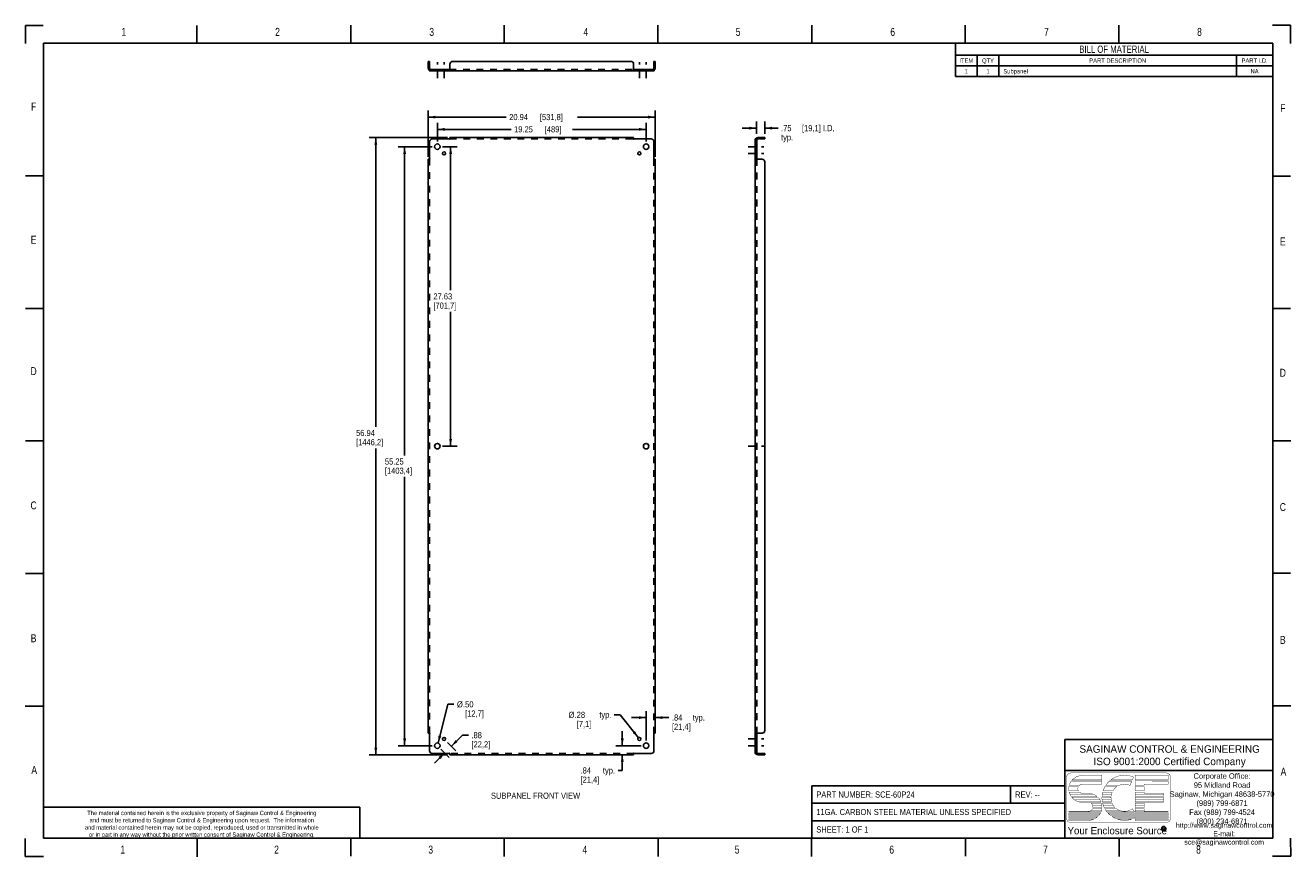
# Model space of a CAD drawing. Extents: x -2 to 115, y -2 to 75.
import ezdxf
from ezdxf.enums import TextEntityAlignment as Align

# ---------------------------------------------------------------- set-up
doc = ezdxf.new("R2010")
doc.units = 0
doc.header["$LTSCALE"] = 6.233333
doc.header["$MEASUREMENT"] = 0
doc.linetypes.add('DASHED', pattern=[0.2, 0.1, -0.1])
doc.linetypes.add('HIDDEN', pattern=[0.2, 0.1, -0.1])
doc.layers.get('0').update_dxf_attribs({"linetype": 'CONTINUOUS'})
doc.layers.add('DEFAULT_2', color=8, linetype='HIDDEN')
doc.styles.get("Standard").update_dxf_attribs({"font": 'txt', "width": 0.8})
doc.styles.add('TEXTSTYLE_1', font='BLUPRNT.TTF')
doc.styles.add('TEXTSTYLE_2', font='BLUPRNT.TTF')
doc.styles.add('TEXTSTYLE_3', font='BLUPRNTB.TTF')
doc.dimstyles.new('DIMSTYLE_1', dxfattribs={"dimtxt": 0.566667, "dimasz": 0.666667, "dimexe": 0.18, "dimexo": 0.0625, "dimgap": 0.09, "dimtad": 0, "dimtih": 1, "dimtoh": 1, "dimzin": 4, "dimtxsty": 'STANDARD', "dimblk": '_FILLED', "dimblk1": '_FILLED', "dimblk2": '_FILLED', "dimcen": 0.09, "dimazin": 3, "dimtfac": 1, "dimtofl": 0, "dimtmove": 0, "dimatfit": 3, "dimtolj": 1, "dimtzin": 4})
doc.dimstyles.new('DIMSTYLE_2', dxfattribs={"dimtxt": 0.566667, "dimasz": 0.666667, "dimexe": 0.18, "dimexo": 0.0625, "dimgap": 0.09, "dimtad": 0, "dimtih": 1, "dimtoh": 1, "dimzin": 4, "dimtxsty": 'STANDARD', "dimblk": '_FILLED', "dimblk1": '_FILLED', "dimblk2": '_FILLED', "dimcen": 0.09, "dimazin": 3, "dimtfac": 1, "dimtofl": 0, "dimtmove": 0, "dimatfit": 3, "dimtolj": 1, "dimtzin": 4})

# ---------------------------------------------------------------- blocks, each defined once
blk = doc.blocks.new('_FILLED')
at = {"color": 0, "linetype": 'BYBLOCK'}
blk.add_solid([(0, 0), (-1, 0.2), (-1, -0.2)], dxfattribs=at)
blk = doc.blocks.new('*D0')
at = {"color": 2, "linetype": 'CONTINUOUS'}
for p, q in [((36.77, 63.79), (38.13, 63.79)), ((37.53, 63.79), (37.53, 50.55)), ((37.53, 36.17), (37.53, 48.56)), ((36.77, 36.17), (38.13, 36.17))]:
    blk.add_line(p, q, dxfattribs=at)
at = {"color": 2, "linetype": 'CONTINUOUS', "xscale": 0.6666666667, "yscale": 0.6666666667, "zscale": 0.6666666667}
for p, rotation in [((37.53, 63.79), 90), ((37.53, 36.17), 270)]:
    blk.add_blockref('_FILLED', p, dxfattribs=dict(at, rotation=rotation))
at = {"color": 2, "linetype": 'CONTINUOUS', "width": 0.8}
for s, p in [('27.63', (35.94, 49.7)), ('[701,7]', (35.94, 48.85))]:
    blk.add_text(s, height=0.567, dxfattribs=at).set_placement(p)
blk = doc.blocks.new('*D1')
at = {"color": 2, "linetype": 'CONTINUOUS'}
for p, q in [((36.31, 64.26), (36.31, 65.99)), ((36.31, 65.39), (43.1, 65.39)), ((55.56, 65.39), (48.76, 65.39)), ((55.56, 64.26), (55.56, 65.99))]:
    blk.add_line(p, q, dxfattribs=at)
at = {"color": 2, "linetype": 'CONTINUOUS', "xscale": 0.6666666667, "yscale": 0.6666666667, "zscale": 0.6666666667, "rotation": 180}
blk.add_blockref('_FILLED', (36.31, 65.39), dxfattribs=at)
at = {"color": 2, "linetype": 'CONTINUOUS', "xscale": 0.6666666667, "yscale": 0.6666666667, "zscale": 0.6666666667}
blk.add_blockref('_FILLED', (55.56, 65.39), dxfattribs=at)
at = {"color": 2, "linetype": 'CONTINUOUS', "width": 0.8}
for s, p in [('19.25', (43.38, 65.11)), ('[489]', (46.21, 65.11))]:
    blk.add_text(s, height=0.567, dxfattribs=at).set_placement(p)
blk = doc.blocks.new('*D2')
at = {"color": 2, "linetype": 'CONTINUOUS'}
for p, q in [((35.46, 62.85), (35.46, 67.12)), ((35.46, 66.52), (42.64, 66.52)), ((56.4, 66.52), (49.22, 66.52)), ((56.4, 62.85), (56.4, 67.12))]:
    blk.add_line(p, q, dxfattribs=at)
at = {"color": 2, "linetype": 'CONTINUOUS', "xscale": 0.6666666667, "yscale": 0.6666666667, "zscale": 0.6666666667, "rotation": 180}
blk.add_blockref('_FILLED', (35.46, 66.52), dxfattribs=at)
at = {"color": 2, "linetype": 'CONTINUOUS', "xscale": 0.6666666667, "yscale": 0.6666666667, "zscale": 0.6666666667}
blk.add_blockref('_FILLED', (56.4, 66.52), dxfattribs=at)
at = {"color": 2, "linetype": 'CONTINUOUS', "width": 0.8}
for s, p in [('20.94', (42.93, 66.24)), ('[531,8]', (45.76, 66.24))]:
    blk.add_text(s, height=0.567, dxfattribs=at).set_placement(p)
blk = doc.blocks.new('*D3')
at = {"color": 2, "linetype": 'CONTINUOUS'}
for p, q in [((35.84, 63.79), (32.69, 63.79)), ((33.29, 63.79), (33.29, 35.32)), ((33.29, 8.54), (33.29, 33.34)), ((35.84, 8.54), (32.69, 8.54))]:
    blk.add_line(p, q, dxfattribs=at)
at = {"color": 2, "linetype": 'CONTINUOUS', "xscale": 0.6666666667, "yscale": 0.6666666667, "zscale": 0.6666666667}
for p, rotation in [((33.29, 63.79), 90), ((33.29, 8.54), 270)]:
    blk.add_blockref('_FILLED', p, dxfattribs=dict(at, rotation=rotation))
at = {"color": 2, "linetype": 'CONTINUOUS', "width": 0.8}
for s, p in [('55.25', (31.47, 34.47)), ('[1403,4]', (31.47, 33.62))]:
    blk.add_text(s, height=0.567, dxfattribs=at).set_placement(p)
blk = doc.blocks.new('*D4')
at = {"color": 2, "linetype": 'CONTINUOUS'}
for p, q in [((37.24, 64.63), (30.03, 64.63)), ((30.63, 64.63), (30.63, 37.95)), ((30.63, 7.7), (30.63, 35.96)), ((37.24, 7.7), (30.03, 7.7))]:
    blk.add_line(p, q, dxfattribs=at)
at = {"color": 2, "linetype": 'CONTINUOUS', "xscale": 0.6666666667, "yscale": 0.6666666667, "zscale": 0.6666666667}
for p, rotation in [((30.63, 64.63), 90), ((30.63, 7.7), 270)]:
    blk.add_blockref('_FILLED', p, dxfattribs=dict(at, rotation=rotation))
at = {"color": 2, "linetype": 'CONTINUOUS', "width": 0.8}
for s, p in [('56.94', (28.81, 37.1)), ('[1446,2]', (28.81, 36.25))]:
    blk.add_text(s, height=0.567, dxfattribs=at).set_placement(p)
blk = doc.blocks.new('*D5')
at = {"color": 2, "linetype": 'CONTINUOUS'}
for p, q in [((36.37, 8.78), (37.27, 12.36)), ((37.27, 12.36), (37.82, 12.36))]:
    blk.add_line(p, q, dxfattribs=at)
at = {"color": 2, "linetype": 'CONTINUOUS', "xscale": 0.6666666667, "yscale": 0.6666666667, "zscale": 0.6666666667, "rotation": 255.7731157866}
blk.add_blockref('_FILLED', (36.37, 8.78), dxfattribs=at)
at = {"color": 2, "linetype": 'CONTINUOUS'}
for s, width, p in [('%%c.50', 0.933333, (38.11, 12.07)), ('[12,7]', 0.8, (38.86, 11.22))]:
    blk.add_text(s, height=0.567, dxfattribs=dict(at, width=width)).set_placement(p)
blk = doc.blocks.new('*D6')
at = {"color": 2, "linetype": 'CONTINUOUS'}
for p, q in [((37.6, 8.49), (38.62, 9.51)), ((38.62, 9.51), (39.17, 9.51)), ((36.64, 8.21), (37.4, 7.44)), ((37.25, 8.83), (38.02, 8.06)), ((36.98, 7.87), (36.04, 6.93))]:
    blk.add_line(p, q, dxfattribs=at)
at = {"color": 2, "linetype": 'CONTINUOUS', "xscale": 0.6666666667, "yscale": 0.6666666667, "zscale": 0.6666666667}
for p, rotation in [((37.6, 8.49), 225), ((36.98, 7.87), 45)]:
    blk.add_blockref('_FILLED', p, dxfattribs=dict(at, rotation=rotation))
at = {"color": 2, "linetype": 'CONTINUOUS', "width": 0.8}
for s, p in [('.88', (39.45, 9.23)), ('[22,2]', (39.45, 8.38))]:
    blk.add_text(s, height=0.567, dxfattribs=at).set_placement(p)
blk = doc.blocks.new('*D7')
at = {"color": 2, "linetype": 'CONTINUOUS'}
for p, q in [((53.17, 11.38), (52.62, 11.38)), ((54.85, 9.27), (53.17, 11.38))]:
    blk.add_line(p, q, dxfattribs=at)
at = {"color": 2, "linetype": 'CONTINUOUS', "xscale": 0.6666666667, "yscale": 0.6666666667, "zscale": 0.6666666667, "rotation": 308.5215845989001}
blk.add_blockref('_FILLED', (54.85, 9.27), dxfattribs=at)
at = {"color": 2, "linetype": 'CONTINUOUS'}
for s, width, p in [('%%c.28', 0.933333, (48.4, 11.1)), ('[7,1]', 0.8, (49.16, 10.25))]:
    blk.add_text(s, height=0.567, dxfattribs=dict(at, width=width)).set_placement(p)
blk = doc.blocks.new('*D8')
at = {"color": 2, "linetype": 'CONTINUOUS'}
for p, q in [((53.36, 8.54), (53.36, 9.87)), ((55.09, 8.54), (52.76, 8.54)), ((53.68, 7.7), (52.76, 7.7)), ((53.36, 7.7), (53.36, 6.26)), ((53.36, 6.26), (52.97, 6.26))]:
    blk.add_line(p, q, dxfattribs=at)
at = {"color": 2, "linetype": 'CONTINUOUS', "xscale": 0.6666666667, "yscale": 0.6666666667, "zscale": 0.6666666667}
for p, rotation in [((53.36, 8.54), 270), ((53.36, 7.7), 90)]:
    blk.add_blockref('_FILLED', p, dxfattribs=dict(at, rotation=rotation))
at = {"color": 2, "linetype": 'CONTINUOUS', "width": 0.8}
for s, p in [('.84', (49.51, 5.97)), ('[21,4]', (49.51, 5.12))]:
    blk.add_text(s, height=0.567, dxfattribs=at).set_placement(p)
blk = doc.blocks.new('*D9')
at = {"color": 2, "linetype": 'CONTINUOUS'}
for p, q in [((55.56, 9.01), (55.56, 11.73)), ((56.4, 10.41), (56.4, 11.73)), ((55.56, 11.13), (54.22, 11.13)), ((56.4, 11.13), (57.66, 11.13))]:
    blk.add_line(p, q, dxfattribs=at)
at = {"color": 2, "linetype": 'CONTINUOUS', "xscale": 0.6666666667, "yscale": 0.6666666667, "zscale": 0.6666666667}
blk.add_blockref('_FILLED', (55.56, 11.13), dxfattribs=at)
at = {"color": 2, "linetype": 'CONTINUOUS', "xscale": 0.6666666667, "yscale": 0.6666666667, "zscale": 0.6666666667, "rotation": 180}
blk.add_blockref('_FILLED', (56.4, 11.13), dxfattribs=at)
at = {"color": 2, "linetype": 'CONTINUOUS', "width": 0.8}
for s, p in [('.84', (57.94, 10.85)), ('[21,4]', (57.94, 10))]:
    blk.add_text(s, height=0.567, dxfattribs=at).set_placement(p)
blk = doc.blocks.new('*D10')
at = {"color": 2, "linetype": 'CONTINUOUS'}
for p, q in [((65.75, 65.5), (64.42, 65.5)), ((65.75, 64.98), (65.75, 66.1)), ((66.5, 64.98), (66.5, 66.1)), ((66.5, 65.5), (67.72, 65.5))]:
    blk.add_line(p, q, dxfattribs=at)
at = {"color": 2, "linetype": 'CONTINUOUS', "xscale": 0.6666666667, "yscale": 0.6666666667, "zscale": 0.6666666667}
blk.add_blockref('_FILLED', (65.75, 65.5), dxfattribs=at)
at = {"color": 2, "linetype": 'CONTINUOUS', "xscale": 0.6666666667, "yscale": 0.6666666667, "zscale": 0.6666666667, "rotation": 180}
blk.add_blockref('_FILLED', (66.5, 65.5), dxfattribs=at)
at = {"color": 2, "linetype": 'CONTINUOUS', "width": 0.8}
for s, height, p in [('.75', 0.567, (68, 65.22)), ('[19,1] I.D.', 0.5667, (69.93, 65.22)), ('typ.', 0.567, (68, 64.37))]:
    blk.add_text(s, height=height, dxfattribs=at).set_placement(p)

msp = doc.modelspace()

# ---------------------------------------------------------------- hatches: boundary and pattern name
at = {"linetype": 'CONTINUOUS'}
h = msp.add_hatch(color=2, dxfattribs=at)
edge = h.paths.add_edge_path()
edge.add_arc((103.294, 0.895), 0.195, 0, 360)
edge = h.paths.add_edge_path()
edge.add_arc((103.294, 0.895), 0.161, 0, 360)

# ---------------------------------------------------------------- linework, layer by layer
at = {"color": 7, "linetype": 'CONTINUOUS'}
for p, q in [((-1.677, 73.319), (-1.677, 74.982)), ((-1.677, 74.982), (-0.029, 74.982)), ((14.137, 73.307), (14.137, 74.984)), ((28.332, 73.331), (28.332, 74.985)), ((42.467, 73.319), (42.467, 74.985)), ((56.636, 73.322), (56.636, 74.986)), ((70.833, 73.333), (70.833, 74.986)), ((84.962, 73.333), (84.962, 74.986)), ((99.152, 73.317), (99.152, 74.987)), ((114.986, 74.987), (113.323, 74.987)), ((114.986, 73.324), (114.986, 74.987)), ((0, 0), (0, 73.333)), ((0, 73.333), (113.333, 73.333)), ((113.333, 0), (113.333, 73.333)), ((35.587, 71.66), (35.462, 71.66)), ((35.587, 71.022), (35.587, 71.66)), ((56.274, 71.66), (56.399, 71.66)), ((56.274, 71.022), (56.274, 71.66)), ((35.548, 70.839), (35.571, 70.867)), ((35.587, 70.91), (35.587, 70.785)), ((35.587, 70.91), (37.426, 70.91)), ((37.434, 70.914), (37.426, 70.91)), ((37.426, 70.91), (37.426, 70.785)), ((54.427, 70.914), (54.435, 70.91)), ((54.435, 70.91), (56.274, 70.91)), ((54.435, 70.91), (54.435, 70.785)), ((56.274, 70.91), (56.274, 70.785)), ((56.313, 70.839), (56.289, 70.868)), ((65.751, 64.51), (65.626, 64.51)), ((65.68, 64.549), (65.708, 64.526)), ((65.751, 62.67), (65.751, 64.51)), ((65.863, 64.51), (66.501, 64.51)), ((66.501, 64.51), (66.501, 64.635)), ((65.751, 62.67), (65.626, 62.67)), ((65.754, 62.663), (65.751, 62.67)), ((-0.004, 61.11), (-1.667, 61.11)), ((113.317, 61.08), (114.98, 61.08)), ((-0.015, 48.875), (-1.678, 48.875)), ((113.326, 48.872), (114.989, 48.872)), ((-0.01, 36.663), (-1.673, 36.663)), ((113.33, 36.653), (114.993, 36.653)), ((-0.007, 24.433), (-1.67, 24.433)), ((113.325, 24.441), (114.988, 24.441)), ((-0.026, 12.199), (-1.689, 12.199)), ((113.331, 12.216), (114.994, 12.216)), ((65.751, 9.662), (65.626, 9.662)), ((65.754, 9.669), (65.751, 9.662)), ((65.751, 7.822), (65.751, 9.662)), ((65.751, 7.822), (65.626, 7.822)), ((65.68, 7.784), (65.708, 7.807)), ((65.863, 7.822), (66.501, 7.822)), ((66.501, 7.822), (66.501, 7.697)), ((0, 0), (113.333, 0)), ((-1.689, -0.022), (-1.689, -1.685)), ((14.143, -0.037), (14.143, -1.7)), ((28.313, -0.002), (28.313, -1.665)), ((42.47, -0.029), (42.47, -1.692)), ((56.661, -0.027), (56.661, -1.69)), ((70.822, -0.011), (70.822, -1.674)), ((84.992, -0.003), (84.992, -1.666)), ((99.164, -0.006), (99.164, -1.669)), ((114.993, -1.664), (114.988, -0.003)), ((-0.026, -1.685), (-1.689, -1.685)), ((113.33, -1.664), (114.993, -1.664))]:
    msp.add_line(p, q, dxfattribs=at)
at = {"color": 2, "linetype": 'CONTINUOUS'}
for p, q in [((113.333, 73.333), (84.083, 73.333)), ((84.083, 73.333), (84.083, 70.25)), ((113.333, 73.333), (113.333, 70.25)), ((113.333, 72.227), (84.083, 72.227)), ((113.333, 71.237), (84.083, 71.237)), ((86.083, 72.227), (86.083, 70.25)), ((88.083, 72.227), (88.083, 70.25)), ((110, 72.227), (110, 70.25)), ((113.333, 70.25), (84.083, 70.25)), ((113.333, 9.115), (94.167, 9.115)), ((94.167, 0), (94.167, 9.115)), ((113.333, 0), (113.333, 9.115)), ((113.333, 6.25), (94.167, 6.25)), ((94.167, 4.841), (70.833, 4.841)), ((70.833, 0), (70.833, 4.841)), ((89.167, 3.228), (89.167, 4.841)), ((94.167, 0), (94.167, 4.841)), ((29.167, 2.867), (0, 2.867)), ((0, 0), (0, 2.867)), ((29.167, 0), (29.167, 2.867)), ((94.167, 3.228), (70.833, 3.228)), ((94.167, 1.613), (70.833, 1.613)), ((29.167, 0), (0, 0)), ((94.167, 0), (70.833, 0)), ((113.333, 0), (94.167, 0))]:
    msp.add_line(p, q, dxfattribs=at)
at = {"color": 3, "linetype": 'CONTINUOUS'}
for p, q in [((35.462, 71.022), (35.462, 71.66)), ((37.462, 71.41), (37.462, 70.839)), ((54.149, 71.66), (37.712, 71.66)), ((54.399, 70.839), (54.399, 71.41)), ((56.399, 71.66), (56.399, 71.022)), ((35.587, 70.785), (56.274, 70.785)), ((37.437, 70.791), (37.426, 70.785)), ((54.424, 70.791), (54.435, 70.785)), ((35.587, 64.26), (35.587, 62.67)), ((37.426, 64.51), (35.837, 64.51)), ((37.462, 64.635), (37.462, 64.549)), ((37.462, 64.635), (54.399, 64.635)), ((54.399, 64.635), (54.399, 64.549)), ((56.024, 64.51), (54.435, 64.51)), ((56.274, 62.67), (56.274, 64.26)), ((65.626, 7.822), (65.626, 64.51)), ((65.863, 64.635), (66.501, 64.635)), ((35.462, 9.697), (35.462, 62.635)), ((35.462, 62.635), (35.548, 62.635)), ((56.399, 62.635), (56.313, 62.635)), ((56.399, 62.635), (56.399, 9.697)), ((65.632, 62.66), (65.626, 62.67)), ((66.251, 62.635), (65.68, 62.635)), ((66.501, 9.947), (66.501, 62.385)), ((35.462, 9.697), (35.548, 9.697)), ((35.587, 9.662), (35.587, 8.072)), ((56.274, 8.072), (56.274, 9.662)), ((56.399, 9.697), (56.313, 9.697)), ((65.632, 9.673), (65.626, 9.662)), ((65.68, 9.697), (66.251, 9.697)), ((35.837, 7.822), (37.426, 7.822)), ((37.462, 7.697), (37.462, 7.784)), ((54.399, 7.697), (37.462, 7.697)), ((54.399, 7.697), (54.399, 7.784)), ((54.435, 7.822), (56.024, 7.822)), ((66.501, 7.697), (65.863, 7.697))]:
    msp.add_line(p, q, dxfattribs=at)
at = {"color": 2, "linetype": 'DASHED'}
for p, q in [((36.305, 70.119), (36.305, 71.577)), ((36.924, 70.119), (36.924, 71.577)), ((54.937, 70.119), (54.937, 71.577)), ((55.555, 70.119), (55.555, 71.577)), ((64.959, 63.791), (66.417, 63.791)), ((64.959, 63.172), (66.417, 63.172)), ((64.959, 36.166), (66.417, 36.166)), ((64.959, 9.16), (66.417, 9.16)), ((64.959, 8.541), (66.417, 8.541))]:
    msp.add_line(p, q, dxfattribs=at)
at = {"color": 8, "linetype": 'HIDDEN'}
for p, q in [((36.055, 70.91), (36.055, 70.785)), ((36.055, 70.91), (36.555, 70.91)), ((36.555, 70.91), (36.555, 70.785)), ((36.784, 70.91), (36.784, 70.785)), ((36.784, 70.91), (37.065, 70.91)), ((37.065, 70.91), (37.065, 70.785)), ((54.796, 70.91), (55.077, 70.91)), ((54.796, 70.91), (54.796, 70.785)), ((55.077, 70.91), (55.077, 70.785)), ((55.305, 70.91), (55.805, 70.91)), ((55.305, 70.91), (55.305, 70.785)), ((55.805, 70.91), (55.805, 70.785)), ((65.751, 64.041), (65.626, 64.041)), ((65.751, 63.541), (65.626, 63.541)), ((65.751, 63.313), (65.626, 63.313)), ((65.751, 63.032), (65.626, 63.032)), ((65.751, 64.041), (65.751, 63.541)), ((65.751, 63.313), (65.751, 63.032)), ((65.751, 36.416), (65.626, 36.416)), ((65.751, 36.416), (65.751, 35.916)), ((65.751, 35.916), (65.626, 35.916)), ((65.751, 9.3), (65.626, 9.3)), ((65.751, 9.019), (65.626, 9.019)), ((65.751, 8.791), (65.626, 8.791)), ((65.751, 8.291), (65.626, 8.291)), ((65.751, 9.3), (65.751, 9.02)), ((65.751, 8.791), (65.751, 8.291))]:
    msp.add_line(p, q, dxfattribs=at)
at = {"linetype": 'HIDDEN'}
for p, q in [((36.055, 70.785), (36.555, 70.785)), ((36.784, 70.785), (37.065, 70.785)), ((54.796, 70.785), (55.077, 70.785)), ((55.305, 70.785), (55.805, 70.785)), ((65.626, 64.041), (65.626, 63.541)), ((65.626, 63.313), (65.626, 63.032)), ((65.626, 36.416), (65.626, 35.916)), ((65.626, 9.3), (65.626, 9.02)), ((65.626, 8.791), (65.626, 8.291))]:
    msp.add_line(p, q, dxfattribs=at)
at = {"color": 3, "linetype": 'CONTINUOUS'}
for points in [[(35.548, 70.839), (35.56, 70.823), (35.568, 70.805), (35.576, 70.791)], [(37.462, 70.839), (37.453, 70.823), (37.445, 70.805), (37.437, 70.791)], [(54.399, 70.839), (54.408, 70.823), (54.416, 70.805), (54.424, 70.791)], [(56.313, 70.839), (56.301, 70.823), (56.293, 70.805), (56.285, 70.791)], [(37.462, 64.549), (37.453, 64.537), (37.445, 64.529), (37.437, 64.521), (37.426, 64.51)], [(54.399, 64.549), (54.408, 64.537), (54.416, 64.529), (54.424, 64.521), (54.435, 64.51)], [(65.68, 64.549), (65.664, 64.537), (65.646, 64.529), (65.632, 64.521)], [(35.548, 62.635), (35.56, 62.644), (35.568, 62.652), (35.576, 62.66), (35.587, 62.67)], [(56.313, 62.635), (56.301, 62.644), (56.293, 62.652), (56.285, 62.66), (56.274, 62.67)], [(65.68, 62.635), (65.664, 62.644), (65.646, 62.652), (65.632, 62.66)], [(35.548, 9.697), (35.56, 9.688), (35.568, 9.681), (35.576, 9.673), (35.587, 9.662)], [(56.313, 9.697), (56.301, 9.688), (56.293, 9.681), (56.285, 9.673), (56.274, 9.662)], [(65.68, 9.697), (65.664, 9.688), (65.646, 9.681), (65.632, 9.673)], [(37.462, 7.784), (37.453, 7.795), (37.445, 7.803), (37.437, 7.812), (37.426, 7.822)], [(54.399, 7.784), (54.408, 7.795), (54.416, 7.803), (54.424, 7.812), (54.435, 7.822)], [(65.68, 7.784), (65.664, 7.795), (65.646, 7.803), (65.632, 7.812)]]:
    msp.add_lwpolyline(points, dxfattribs=at)
at = {"color": 7, "linetype": 'CONTINUOUS'}
for points in [[(35.628, 70.936), (35.623, 70.935), (35.615, 70.929), (35.607, 70.922), (35.597, 70.914)], [(37.462, 70.936), (37.452, 70.935), (37.445, 70.929), (37.44, 70.922), (37.434, 70.914)], [(54.399, 70.936), (54.408, 70.935), (54.415, 70.929), (54.421, 70.922), (54.427, 70.914)], [(56.233, 70.936), (56.238, 70.935), (56.246, 70.929), (56.254, 70.922), (56.264, 70.914)], [(65.776, 64.469), (65.776, 64.474), (65.77, 64.481), (65.762, 64.49), (65.754, 64.5)], [(65.776, 62.635), (65.776, 62.644), (65.77, 62.651), (65.762, 62.657), (65.754, 62.663)], [(65.776, 9.697), (65.776, 9.688), (65.77, 9.681), (65.762, 9.675), (65.754, 9.669)], [(65.776, 7.863), (65.776, 7.858), (65.77, 7.851), (65.762, 7.843), (65.754, 7.833)]]:
    msp.add_lwpolyline(points, dxfattribs=at)
at = {"color": 2, "linetype": 'CONTINUOUS', "const_width": 0.0333}
for points in [[(94.742, 6.025, 0.414214), (94.325, 5.608)], [(103.909, 5.608, 0.415492), (103.492, 6.025)], [(94.551, 4.773, 0.081879), (94.55, 4.366)], [(94.759, 5.283, 0.090232), (94.573, 4.876)], [(95.422, 4.773, 0.260579), (95.418, 4.366)], [(95.784, 4.983, 0.185008), (95.505, 4.876)], [(97.868, 4.773, 0.053498), (97.689, 4.366)], [(98.281, 5.283, 0.064617), (97.932, 4.876)], [(100.501, 5.645, 0.272068), (98.406, 5.386)], [(98.98, 4.773, 0.113329), (98.596, 4.366)], [(100.17, 4.88, 0.209114), (99.168, 4.876)], [(94.571, 4.263, 0.089982), (94.755, 3.856)], [(94.809, 3.783, 0.170113), (95.511, 3.346)], [(95.498, 4.263, 0.191374), (95.784, 4.15)], [(97.145, 3.856, 0.176612), (96.34, 4.15)], [(97.508, 3.346, 0.105227), (97.225, 3.783)], [(97.591, 3.783, 0.05272), (97.626, 3.346)], [(97.659, 4.263, 0.049539), (97.594, 3.856)], [(98.425, 3.783, 0.088858), (98.485, 3.346)], [(98.541, 4.263, 0.084961), (98.43, 3.856)], [(96.34, 2.483, 0.298217), (96.722, 2.733)], [(96.752, 2.836, 0.287832), (96.576, 3.243)], [(97.312, 2.113, 0.049588), (97.447, 2.32)], [(97.496, 2.423, 0.064466), (97.579, 2.733)], [(97.589, 2.836, 0.082419), (97.542, 3.243)], [(97.649, 3.243, 0.051924), (97.793, 2.836)], [(97.846, 2.733, 0.044869), (98.054, 2.423)], [(98.143, 2.32, 0.03633), (98.364, 2.113)], [(98.524, 3.243, 0.099618), (98.803, 2.836)], [(98.924, 2.733, 0.32483), (100.392, 2.71)], [(94.325, 1.858, 0.414214), (94.742, 1.441)], [(96.34, 1.65, 0.102726), (96.838, 1.753)], [(97.029, 1.856, 0.048835), (97.218, 2.01)], [(98.503, 2.01, 0.036892), (98.769, 1.856)], [(99.026, 1.753, 0.15947), (100.321, 1.753)], [(100.578, 1.856, 0.009234), (100.647, 1.891)], [(103.492, 1.441, 0.414214), (103.909, 1.858)]]:
    msp.add_lwpolyline(points, format="xyb", dxfattribs=at)
for points in [[(94.742, 6.025), (103.494, 6.025)], [(94.325, 1.858), (94.325, 5.608)], [(94.551, 4.773), (95.422, 4.773)], [(95.505, 4.876), (94.573, 4.876)], [(94.759, 5.283), (97.59, 5.283)], [(97.59, 5.386), (94.84, 5.386)], [(95.262, 5.702), (94.843, 5.386)], [(94.843, 5.386), (95.265, 5.702)], [(95.771, 5.812), (95.262, 5.702)], [(95.265, 5.702), (95.771, 5.812)], [(95.784, 5.816), (97.59, 5.816)], [(97.59, 4.983), (95.784, 4.983)], [(97.59, 5.816), (97.59, 5.386)], [(97.59, 5.283), (97.59, 4.983)], [(97.868, 4.773), (98.98, 4.773)], [(99.168, 4.876), (97.932, 4.876)], [(98.281, 5.283), (100.344, 5.283)], [(100.389, 5.386), (98.406, 5.386)], [(100.17, 4.88), (100.344, 5.283)], [(100.389, 5.386), (100.501, 5.645)], [(100.647, 5.816), (103.7, 5.816)], [(100.647, 5.386), (100.647, 5.816)], [(103.7, 5.386), (100.647, 5.386)], [(100.647, 5.284), (103.7, 5.283)], [(100.647, 4.876), (100.647, 5.283)], [(101.48, 4.876), (100.647, 4.876)], [(100.647, 4.773), (101.48, 4.773)], [(100.647, 4.366), (100.647, 4.773)], [(103.7, 4.983), (101.48, 4.983)], [(101.48, 4.983), (101.48, 4.876)], [(101.48, 4.773), (101.48, 4.366)], [(103.7, 5.816), (103.7, 5.386)], [(103.7, 5.283), (103.7, 4.983)], [(103.909, 5.61), (103.909, 1.858)], [(95.418, 4.366), (94.55, 4.366)], [(94.571, 4.263), (95.498, 4.263)], [(94.628, 4.066), (96.76, 4.066)], [(97.145, 3.856), (94.755, 3.856)], [(94.809, 3.783), (97.225, 3.783)], [(95.103, 3.534), (97.409, 3.534)], [(95.784, 4.15), (96.342, 4.15)], [(97.591, 3.783), (98.425, 3.783)], [(98.43, 3.856), (97.594, 3.856)], [(97.601, 4.038), (98.454, 4.038)], [(97.601, 3.537), (98.441, 3.537)], [(97.659, 4.263), (98.541, 4.263)], [(98.596, 4.366), (97.689, 4.366)], [(101.48, 4.366), (100.647, 4.366)], [(100.647, 4.263), (101.48, 4.263)], [(100.647, 3.856), (100.647, 4.263)], [(103.284, 3.856), (100.647, 3.856)], [(100.647, 3.783), (103.284, 3.783)], [(100.647, 3.346), (100.647, 3.783)], [(100.647, 4.038), (103.28, 4.038)], [(100.647, 3.562), (103.28, 3.562)], [(101.48, 4.263), (101.48, 4.15)], [(101.48, 4.15), (103.284, 4.15)], [(103.284, 4.15), (103.284, 3.856)], [(103.284, 3.783), (103.284, 3.346)], [(94.534, 2.483), (96.34, 2.483)], [(94.534, 2.423), (94.534, 2.483)], [(97.496, 2.423), (94.534, 2.423)], [(94.534, 2.32), (97.447, 2.32)], [(94.534, 2.113), (94.534, 2.32)], [(97.508, 3.346), (95.511, 3.346)], [(96.576, 3.243), (97.542, 3.243)], [(97.548, 2.573), (96.598, 2.573)], [(97.571, 3.059), (96.714, 3.059)], [(96.722, 2.733), (97.579, 2.733)], [(96.752, 2.836), (97.589, 2.836)], [(98.485, 3.346), (97.626, 3.346)], [(97.649, 3.243), (98.524, 3.243)], [(97.701, 3.061), (98.629, 3.061)], [(97.793, 2.836), (98.803, 2.836)], [(97.846, 2.733), (98.924, 2.733)], [(97.94, 2.573), (99.193, 2.573)], [(100.595, 2.423), (98.054, 2.423)], [(98.143, 2.32), (103.7, 2.32)], [(100.392, 2.71), (100.595, 2.423)], [(103.284, 3.346), (100.647, 3.346)], [(100.647, 3.243), (101.48, 3.243)], [(100.647, 2.836), (100.647, 3.243)], [(100.647, 2.836), (101.48, 2.836)], [(100.647, 2.733), (101.48, 2.733)], [(100.647, 2.423), (100.647, 2.733)], [(103.7, 2.423), (100.647, 2.423)], [(100.647, 3.036), (101.475, 3.036)], [(100.647, 2.585), (101.487, 2.585)], [(101.48, 3.243), (101.48, 2.836)], [(101.48, 2.733), (101.48, 2.483)], [(101.48, 2.483), (103.7, 2.483)], [(103.7, 2.483), (103.7, 2.423)], [(103.7, 2.32), (103.7, 2.113)], [(94.534, 2.113), (97.312, 2.113)], [(94.534, 2.01), (97.218, 2.01)], [(94.534, 1.856), (94.534, 2.01)], [(97.029, 1.856), (94.534, 1.856)], [(94.534, 1.753), (96.838, 1.753)], [(94.534, 1.65), (94.534, 1.753)], [(94.534, 1.65), (96.34, 1.65)], [(94.535, 2.225), (97.397, 2.225)], [(94.535, 1.936), (97.142, 1.936)], [(103.492, 1.441), (94.742, 1.441)], [(98.291, 2.197), (103.668, 2.197)], [(98.364, 2.113), (103.7, 2.113)], [(98.503, 2.01), (103.7, 2.01)], [(98.692, 1.934), (103.706, 1.934)], [(100.578, 1.856), (98.769, 1.856)], [(99.026, 1.753), (100.321, 1.753)], [(100.647, 1.856), (100.647, 1.891)], [(103.7, 1.856), (100.647, 1.856)], [(100.647, 1.753), (103.7, 1.753)], [(100.647, 1.65), (100.647, 1.753)], [(103.7, 1.65), (100.647, 1.65)], [(103.7, 2.01), (103.7, 1.856)], [(103.7, 1.753), (103.7, 1.65)]]:
    msp.add_lwpolyline(points, dxfattribs=at)
at = {"color": 3, "linetype": 'CONTINUOUS'}
for centre, radius in [((36.305, 63.791), 0.25), ((36.924, 63.172), 0.141), ((54.937, 63.172), 0.141), ((55.555, 63.791), 0.25), ((36.305, 36.166), 0.25), ((55.555, 36.166), 0.25), ((36.305, 8.541), 0.25), ((36.924, 9.16), 0.141), ((54.937, 9.16), 0.141), ((55.555, 8.541), 0.25)]:
    msp.add_circle(centre, radius, dxfattribs=at)
at = {"color": 2, "linetype": 'CONTINUOUS'}
for radius in [0.195, 0.161]:
    msp.add_circle((103.294, 0.895), radius, dxfattribs=at)
at = {"color": 3, "linetype": 'CONTINUOUS'}
for centre, radius, start, end in [((37.712, 71.41), 0.25, 90, 180), ((54.149, 71.41), 0.25, 0, 90), ((35.699, 71.022), 0.237, 180, 241.68224), ((56.162, 71.022), 0.237, 298.31776, 360), ((35.837, 64.26), 0.25, 90, 180), ((56.024, 64.26), 0.25, 0, 90), ((65.863, 64.398), 0.237, 90, 151.68224), ((66.251, 62.385), 0.25, 0, 90), ((66.251, 9.947), 0.25, 270, 360), ((35.837, 8.072), 0.25, 180, 270), ((56.024, 8.072), 0.25, 270, 360), ((65.863, 7.934), 0.237, 208.31776, 270)]:
    msp.add_arc(centre, radius, start, end, dxfattribs=at)
at = {"color": 7, "linetype": 'CONTINUOUS'}
for centre, start, end in [((35.699, 71.022), 180, 243.67218), ((56.162, 71.022), 296.32782, 360), ((65.863, 64.398), 90, 153.67218), ((65.863, 7.934), 206.32782, 270)]:
    msp.add_arc(centre, 0.112, start, end, dxfattribs=at)
at = {"layer": 'DEFAULT_2', "color": 8, "linetype": 'HIDDEN'}
for p, q in [((35.571, 70.867), (35.628, 70.936)), ((35.597, 70.914), (35.587, 70.91)), ((35.587, 70.853), (35.587, 70.851)), ((37.426, 70.91), (54.435, 70.91)), ((37.441, 70.923), (37.44, 70.922)), ((56.289, 70.868), (56.233, 70.936)), ((56.264, 70.914), (56.274, 70.91)), ((37.462, 64.549), (37.462, 64.469)), ((37.462, 64.51), (54.399, 64.51)), ((54.399, 64.549), (54.399, 64.469)), ((65.694, 64.51), (65.691, 64.51)), ((65.708, 64.526), (65.776, 64.469)), ((65.754, 64.5), (65.751, 64.51)), ((35.548, 62.635), (35.628, 62.635)), ((35.587, 9.697), (35.587, 62.635)), ((56.233, 62.635), (56.313, 62.635)), ((56.274, 62.635), (56.274, 9.697)), ((65.751, 9.662), (65.751, 62.67)), ((35.548, 9.697), (35.628, 9.697)), ((56.233, 9.697), (56.313, 9.697)), ((37.462, 7.784), (37.462, 7.863)), ((54.399, 7.822), (37.462, 7.822)), ((54.399, 7.784), (54.399, 7.863)), ((65.708, 7.807), (65.776, 7.863)), ((65.754, 7.833), (65.751, 7.822))]:
    msp.add_line(p, q, dxfattribs=at)
at = {"layer": 'DEFAULT_2', "linetype": 'HIDDEN'}
for p, q in [((35.576, 70.791), (35.587, 70.785)), ((56.285, 70.791), (56.274, 70.785)), ((65.632, 64.521), (65.626, 64.51)), ((65.632, 7.812), (65.626, 7.822))]:
    msp.add_line(p, q, dxfattribs=at)
at = {"layer": 'DEFAULT_2', "color": 8, "linetype": 'HIDDEN'}
for points in [[(35.587, 70.851), (35.587, 70.851), (35.587, 70.857), (35.589, 70.863), (35.591, 70.87), (35.593, 70.877), (35.595, 70.884), (35.598, 70.891), (35.601, 70.898), (35.604, 70.905), (35.607, 70.91), (35.608, 70.912)], [(35.608, 70.912), (35.61, 70.914), (35.608, 70.912), (35.607, 70.91)], [(56.254, 70.91), (56.253, 70.912), (56.251, 70.914)], [(56.251, 70.914), (56.251, 70.914), (56.253, 70.911), (56.256, 70.905), (56.26, 70.898), (56.263, 70.891), (56.265, 70.884), (56.268, 70.877), (56.27, 70.87), (56.272, 70.863), (56.273, 70.857), (56.274, 70.855)], [(56.274, 70.855), (56.274, 70.851), (56.274, 70.853)], [(37.462, 64.469), (37.452, 64.474), (37.445, 64.481), (37.44, 64.49), (37.434, 64.5), (37.426, 64.51)], [(54.399, 64.469), (54.408, 64.474), (54.415, 64.481), (54.421, 64.49), (54.427, 64.5), (54.435, 64.51)], [(65.691, 64.51), (65.691, 64.51), (65.697, 64.509), (65.704, 64.508), (65.71, 64.506), (65.717, 64.504), (65.725, 64.501), (65.732, 64.498), (65.739, 64.495), (65.745, 64.492), (65.751, 64.489), (65.752, 64.489)], [(65.752, 64.489), (65.755, 64.487), (65.752, 64.489), (65.751, 64.49)], [(35.628, 62.635), (35.623, 62.644), (35.615, 62.651), (35.607, 62.657), (35.597, 62.663), (35.587, 62.67)], [(56.233, 62.635), (56.238, 62.644), (56.246, 62.651), (56.254, 62.657), (56.264, 62.663), (56.274, 62.67)], [(35.628, 9.697), (35.623, 9.688), (35.615, 9.681), (35.607, 9.675), (35.597, 9.669), (35.587, 9.662)], [(56.233, 9.697), (56.238, 9.688), (56.246, 9.681), (56.254, 9.675), (56.264, 9.669), (56.274, 9.662)], [(37.462, 7.863), (37.452, 7.858), (37.445, 7.851), (37.44, 7.843), (37.434, 7.833), (37.426, 7.822)], [(54.399, 7.863), (54.408, 7.858), (54.415, 7.851), (54.421, 7.843), (54.427, 7.833), (54.435, 7.822)], [(65.696, 7.823), (65.692, 7.822), (65.694, 7.822)], [(65.755, 7.845), (65.755, 7.845), (65.751, 7.843), (65.745, 7.84), (65.739, 7.837), (65.732, 7.834), (65.725, 7.831), (65.718, 7.829), (65.71, 7.827), (65.704, 7.825), (65.697, 7.823), (65.696, 7.823)], [(65.751, 7.842), (65.752, 7.844), (65.755, 7.845)]]:
    msp.add_lwpolyline(points, dxfattribs=at)
at = {"layer": 'DEFAULT_2', "linetype": 'HIDDEN'}
for centre, start, end in [((35.699, 71.022), 241.68224, 270), ((56.162, 71.022), 270, 298.31776), ((65.863, 64.398), 151.68224, 180), ((65.863, 7.934), 180, 208.31776)]:
    msp.add_arc(centre, 0.237, start, end, dxfattribs=at)
at = {"layer": 'DEFAULT_2', "color": 8, "linetype": 'HIDDEN'}
for centre, start, end in [((35.699, 71.022), 243.67218, 270), ((56.162, 71.022), 270, 296.32782), ((65.863, 64.398), 153.67218, 180), ((65.863, 7.934), 180, 206.32782)]:
    msp.add_arc(centre, 0.112, start, end, dxfattribs=at)

# ---------------------------------------------------------------- texts
at = {"color": 2, "linetype": 'CONTINUOUS', "width": 0.8}
for s, height, p in [('1', 0.733, (7.397, 74.017)), ('2', 0.733, (21.571, 74.015)), ('3', 0.733, (35.785, 74.015)), ('4', 0.733, (50, 74.015)), ('5', 0.733, (64.043, 74.015)), ('6', 0.733, (78.292, 74.015)), ('7', 0.733, (92.472, 74.015)), ('8', 0.733, (106.584, 74.015)), ('BILL OF MATERIAL', 0.66667, (98.708, 72.447)), ('ITEM', 0.4, (85.083, 71.532)), ('QTY', 0.4, (87.083, 71.532)), ('PART DESCRIPTION', 0.4, (99.042, 71.532)), ('PART I.D.', 0.4, (111.667, 71.532)), ('1', 0.4, (85.083, 70.544)), ('1', 0.4, (87.083, 70.544)), ('NA', 0.4, (111.667, 70.544)), ('F', 0.733, (-0.922, 67.126)), ('F', 0.733, (114.27, 66.975)), ('E', 0.733, (-0.922, 54.839)), ('E', 0.733, (114.27, 54.687)), ('D', 0.733, (-0.922, 42.722)), ('D', 0.733, (114.27, 42.57)), ('C', 0.733, (-0.922, 30.338)), ('C', 0.733, (114.27, 30.186)), ('B', 0.733, (-0.922, 18.082)), ('B', 0.733, (114.27, 17.93)), ('typ.', 0.5667, (51.798, 11.11)), ('typ.', 0.5667, (60.415, 10.849)), ('A', 0.733, (-0.868, 5.933)), ('typ.', 0.5667, (52.129, 5.973)), ('A', 0.733, (114.324, 5.781)), ('SUBPANEL FRONT VIEW', 0.56667, (45.362, 3.643)), ('1', 0.733, (7.303, -1.41)), ('2', 0.733, (21.477, -1.412)), ('3', 0.733, (35.692, -1.412)), ('4', 0.733, (49.907, -1.412)), ('5', 0.733, (63.95, -1.412)), ('6', 0.733, (78.199, -1.412)), ('7', 0.733, (92.379, -1.412)), ('8', 0.733, (106.491, -1.412))]:
    msp.add_text(s, height=height, dxfattribs=at).set_placement(p, align=Align.CENTER)
for s, height, p in [('Subpanel', 0.4, (88.5, 70.544)), ('11GA. CARBON STEEL MATERIAL UNLESS SPECIFIED', 0.56667, (71.25, 2.14))]:
    msp.add_text(s, height=height, dxfattribs=at).set_placement(p)
at = {"color": 2, "linetype": 'CONTINUOUS', "style": 'TEXTSTYLE_1'}
for s, height, p in [('Your Enclosure Source', 0.66667, (99.002, 0.368)), ('R', 0.2, (103.304, 0.803))]:
    msp.add_text(s, height=height, dxfattribs=at).set_placement(p, align=Align.CENTER)
at = {"color": 2, "linetype": 'CONTINUOUS', "attachment_point": 2}
for s, insert, char_height, width, style in [('SAGINAW CONTROL & ENGINEERING\\PISO 9001:2000 Certified Company', (103.833, 8.575), 0.68667, 18.42335, 'TEXTSTYLE_3'), ('Corporate Office:\\P95 Midland Road\\PSaginaw, Michigan 48638-5770\\P(989) 799-6871\\PFax (989) 799-4524\\P(800) 234-6871', (108.666, 5.99), 0.5, 9.09266, 'TEXTSTYLE_2'), ('http://www.saginawcontrol.com\\PE-mail: sce@saginawcontrol.com', (108.857, 1.436), 0.46667, 8.02703, 'TEXTSTYLE_2')]:
    msp.add_mtext(s, dxfattribs=dict(at, insert=insert, char_height=char_height, width=width, style=style))
at = {"color": 2, "linetype": 'CONTINUOUS'}
for s, insert, char_height, width, attachment_point in [('PART NUMBER: SCE-60P24', (71.25, 4.318), 0.56667, 9.97333, 1), ('REV: --', (89.583, 4.318), 0.5667, 3.17333, 1), ('The material contained herein is the exclusive property of Saginaw Control & Engineering\\Pand must be returned to Saginaw Control & Engineering upon request.  The information\\Pand material contained herein may not be copied, reproduced, used or transmitted in whole\\Por in part in any way without the prior written consent of Saginaw Control & Engineering.', (14.583, 2.533), 0.4, 28.48, 2), ('SHEET: 1 OF 1', (71.25, 1.093), 0.56667, 5.89333, 1)]:
    msp.add_mtext(s, dxfattribs=dict(at, insert=insert, char_height=char_height, width=width, attachment_point=attachment_point))

# ---------------------------------------------------------------- dimensions: what is measured, and where the dimension line sits
dim = msp.add_linear_dim(base=(56.399, 66.519), p1=(35.462, 62.852), p2=(56.399, 62.852), dimstyle='DIMSTYLE_1', dxfattribs=at)
dim.commit()
dim.dimension.update_dxf_attribs({"geometry": '*D2', "text_midpoint": (45.93, 66.519), "dimtype": 160})
for base, p1, p2, angle, picture, middle in [((36.305, 65.394), (55.555, 64.258), (36.305, 64.258), 180, '*D1', (45.93, 65.394)), ((30.628, 64.635), (37.245, 7.697), (37.245, 64.635), 90, '*D4', (30.628, 36.953)), ((33.288, 8.541), (35.839, 63.791), (35.839, 8.541), 270, '*D3', (33.288, 34.332)), ((37.525736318, 36.166210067), (36.772069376, 63.791210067), (36.772069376, 36.166210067), 270, '*D0', (37.525736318, 49.553710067)), ((55.555, 11.13), (56.399, 10.414), (55.555, 9.008), 180, '*D9', (59.305, 10.705)), ((36.978, 7.869), (38.021, 8.063), (37.402, 7.444), 225, '*D6', (40.815, 9.087))]:
    dim = msp.add_linear_dim(base=base, p1=p1, p2=p2, angle=angle, dimstyle='DIMSTYLE_1', dxfattribs=at)
    dim.commit()
    dim.dimension.update_dxf_attribs({"geometry": picture, "text_midpoint": middle, "dimtype": 160})
dim = msp.add_linear_dim(base=(66.501, 65.5), p1=(65.751, 66.1), p2=(66.501, 66.1), text='<> I.D.\\Ptyp.', dimstyle='DIMSTYLE_1', dxfattribs=at)
dim.commit()
dim.dimension.update_dxf_attribs({"geometry": '*D10', "text_midpoint": (71.461, 65.075), "dimtype": 160})
dim = msp.add_diameter_dim_2p(p1=(36.367, 8.784), p2=(36.244, 8.299), dimstyle='DIMSTYLE_2', dxfattribs=at)
dim.commit()
dim.dimension.update_dxf_attribs({"geometry": '*D5', "text_midpoint": (39.844, 11.932), "dimtype": 163})
dim = msp.add_diameter_dim_2p(p1=(54.849, 9.27), p2=(55.024, 9.05), text='<>  ', dimstyle='DIMSTYLE_2', dxfattribs=at)
dim.commit()
dim.dimension.update_dxf_attribs({"geometry": '*D7', "text_midpoint": (49.915, 10.96), "dimtype": 163})
dim = msp.add_linear_dim(base=(53.361, 8.541), p1=(52.761, 7.697), p2=(55.089, 8.541), angle=90, text='<> ', dimstyle='DIMSTYLE_1', dxfattribs=at)
dim.commit()
dim.dimension.update_dxf_attribs({"geometry": '*D8', "text_midpoint": (50.87, 5.832), "dimtype": 160})

doc.saveas('drawing.dxf')
